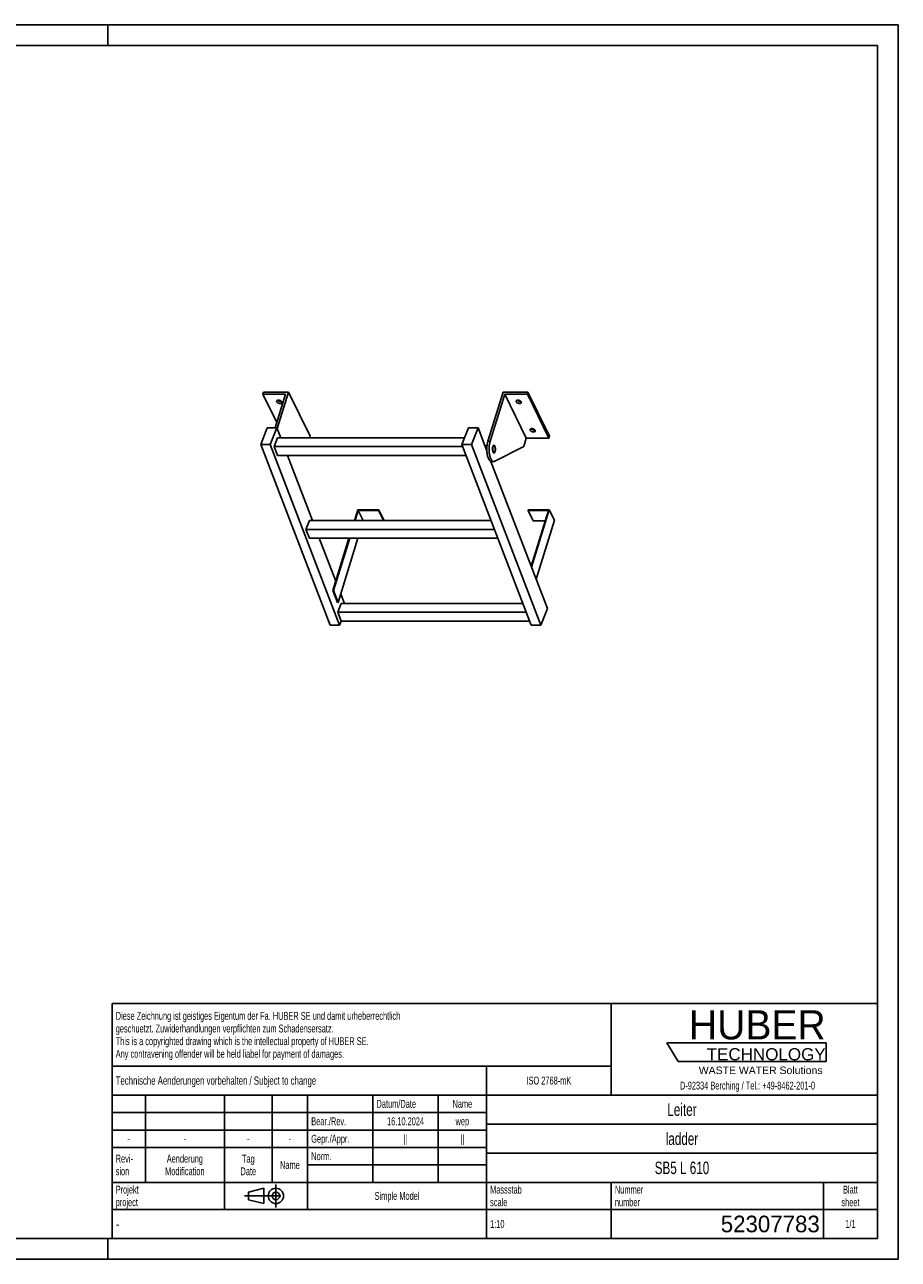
# Model space of a CAD drawing. Header units: millimetres. Extents: x 0 to 4200, y 0 to 2970.
# Tile 2 of 2: x 2100 to 4200, y 0 to 2970. Entities that reach past the tile are written whole.
import ezdxf

# ---------------------------------------------------------------- set-up
doc = ezdxf.new("R2010")
doc.units = ezdxf.units.MM
doc.header["$LTSCALE"] = 231
doc.linetypes.add('CENTER', pattern=[0.6, 0.375, -0.075, 0.075, -0.075])
doc.layers.get('0').update_dxf_attribs({"linetype": 'CONTINUOUS'})
for name, color, linetype in [('005_AXIS', 7, 'CONTINUOUS'), ('HUBER_Logo_BL1', 7, 'CONTINUOUS'), ('HUBER_Logo_BL2', 7, 'CONTINUOUS')]:
    doc.layers.add(name, color=color, linetype=linetype)
doc.styles.get("Standard").update_dxf_attribs({"font": 'txt', "width": 0.7})
doc.styles.add('TEXTSTYLE_2', font='txt')
doc.styles.add('TEXTSTYLE_3', font='arial.ttf')
doc.styles.add('TEXTSTYLE_5', font='txt', dxfattribs={"width": 0.8})
doc.styles.add('TEXTSTYLE_6', font='txt')

# ---------------------------------------------------------------- blocks, each defined once
blk = doc.blocks.new('HUBER_LOGO_BL1', base_point=(3837.5, 503.7))
at = {"layer": 'HUBER_Logo_BL1', "color": 2, "linetype": 'Continuous', "attachment_point": 3, "line_spacing_factor": 0.78}
for s, insert, char_height, width, style in [('HUBER\\P\\fArial;\\H29.25;TECHNOLOGY ', (4025.4, 599.1), 70.2, 387.672, 'TEXTSTYLE_2'), ('WASTE WATER Solutions', (4018, 463.6), 18, 297.033, 'TEXTSTYLE_3')]:
    blk.add_mtext(s, dxfattribs=dict(at, insert=insert, char_height=char_height, width=width, style=style))
at = {"layer": 'HUBER_Logo_BL1', "color": 2, "linetype": 'Continuous', "insert": (3837.5, 427.4), "char_height": 19, "width": 810.893, "attachment_point": 2, "line_spacing_factor": 0.96}
blk.add_mtext('D-92334 Berching / Tel.: +49-8462-201-0', dxfattribs=at)
blk = doc.blocks.new('PROJEKTIONSMETHODE_1_BL3', base_point=(2680, 152.5))
at = {"color": 2, "linetype": 'CENTER'}
for p, q in [((2703.8, 180), (2703.8, 125)), ((2628.7, 152.5), (2731.3, 152.5))]:
    blk.add_line(p, q, dxfattribs=at)
at = {"color": 2, "linetype": 'Continuous'}
for p, q in [((2637.8, 161.7), (2674.5, 170.8)), ((2637.8, 143.3), (2637.8, 161.7)), ((2674.5, 134.2), (2674.5, 170.8)), ((2637.8, 143.3), (2674.5, 134.2))]:
    blk.add_line(p, q, dxfattribs=at)
for radius in [18.3, 9.17]:
    blk.add_circle((2703.8, 152.5), radius, dxfattribs=at)
blk = doc.blocks.new('*T12')
at = {"color": 3, "linetype": 'Continuous'}
for p, q in [((0, 0), (1840, 0)), ((0, 0), (0, -565)), ((1200, 0), (1200, -220)), ((1840, 0), (1840, -565)), ((0, -150), (1200, -150)), ((900, -150), (900, -565)), ((0, -220), (1840, -220)), ((80, -220), (80, -430)), ((270, -220), (270, -495)), ((385, -220), (385, -430)), ((470, -220), (470, -495)), ((627, -220), (627, -430)), ((784, -220), (784, -430)), ((0, -262), (900, -262)), ((900, -290), (1840, -290)), ((0, -304), (900, -304)), ((0, -346), (900, -346)), ((900, -360), (1840, -360)), ((470, -388), (900, -388)), ((0, -430), (1840, -430)), ((1200, -430), (1200, -565)), ((1710, -430), (1710, -565)), ((0, -495), (1840, -495)), ((0, -565), (1840, -565))]:
    blk.add_line(p, q, dxfattribs=at)
at = {"color": 2, "linetype": 'Continuous', "line_spacing_factor": 0.96}
for s, insert, char_height, width, attachment_point in [('Diese Zeichnung ist geistiges Eigentum der Fa. HUBER SE und damit urheberrechtlich \\Pgeschuetzt. Zuwiderhandlungen verpflichten zum Schadensersatz.\\PThis is a copyrighted drawing which is the intellectual property of HUBER SE.\\PAny contravening offender will be held liabel for payment of damages.', (8.75, -19.9), 19, 2214.8571, 1), ('Technische Aenderungen vorbehalten / Subject to change', (8.75, -175), 20, 1524.7619, 1), ('ISO 2768-mK', (1050, -175.5), 19, 332.9524, 2), ('Datum/Date', (635.75, -231.5), 19, 292.2381, 1), ('Name', (842, -231.5), 19, 126.6667, 2), ('Leiter', (1370, -240), 30, 240, 2), ('Bear./Rev.', (478.75, -273.5), 19, 272.3333, 1), ('16.10.2024', (705.5, -273.5), 19, 273.2381, 2), ('wep', (842, -273.5), 19, 99.5238, 2), ('-', (40, -315.5), 19, 34.381, 2), ('-', (175, -315.5), 19, 34.381, 2), ('-', (327.5, -315.5), 19, 34.381, 2), ('-', (427.5, -315.5), 19, 34.381, 2), ('Gepr./Appr.', (478.75, -315.5), 19, 299.4762, 1), ('||', (705.5, -315.5), 19, 50.6667, 2), ('||', (842, -315.5), 19, 50.6667, 2), ('ladder', (1370, -310), 30, 251.4286, 2), ('Revi-\\Psion', (8.75, -363.3), 19, 138.4286, 1), ('Aenderung\\PModification', (175, -363.3), 19, 303.0952, 2), ('Tag\\PDate', (327.5, -363.3), 19, 117.619, 2), ('Name', (427.5, -378.5), 19, 126.6667, 2), ('Norm. ', (478.75, -357.5), 19, 175.5238, 1), ('SB5 L 610', (1370, -380), 30, 410, 2), ('Projekt\\Pproject', (8.75, -437.8), 19, 183.6667, 1), ('Massstab\\Pscale', (908.75, -437.8), 19, 224.381, 1), ('Nummer\\Pnumber', (1208.75, -437.8), 19, 186.381, 1), ('Blatt\\Psheet', (1775, -437.8), 19, 137.5238, 2), ('Simple Model', (685, -453), 19, 328.4286, 2), ('1:10', (908.75, -520.5), 19, 94.0952, 1), ('1/1', (1775, -520.5), 19, 79.619, 2)]:
    blk.add_mtext(s, dxfattribs=dict(at, insert=insert, char_height=char_height, width=width, attachment_point=attachment_point))
for s, insert, char_height, width, attachment_point, style in [('-', (8.75, -517.5), 25, 18.3333, 1, 'TEXTSTYLE_5'), ('52307783', (1701.25, -510), 40, 586.6667, 3, 'TEXTSTYLE_6')]:
    blk.add_mtext(s, dxfattribs=dict(at, insert=insert, char_height=char_height, width=width, attachment_point=attachment_point, style=style))
blk = doc.blocks.new('HUBER_LOGO_BL2', base_point=(3835.2, 498.5))
at = {"layer": 'HUBER_Logo_BL2', "color": 5, "linetype": 'Continuous'}
for p, q in [((4026.4, 521), (3643.9, 521)), ((3643.9, 521), (3670.9, 476)), ((4026.4, 521), (4026.4, 476)), ((3670.9, 476), (4026.4, 476))]:
    blk.add_line(p, q, dxfattribs=at)

msp = doc.modelspace()

# ---------------------------------------------------------------- linework, layer by layer
at = {"color": 3, "linetype": 'Continuous'}
for p, q in [((4200, 2970), (0, 2970)), ((2300, 2970), (2300, 2920)), ((4200, 2970), (4200, 0)), ((2300, 0), (2300, 50)), ((4200, 0), (0, 0))]:
    msp.add_line(p, q, dxfattribs=at)
at = {"color": 5, "linetype": 'Continuous'}
for p, q in [((4150, 2920), (50, 2920)), ((4150, 50), (4150, 2920)), ((50, 50), (4150, 50))]:
    msp.add_line(p, q, dxfattribs=at)
at = {"color": 7, "linetype": 'Continuous'}
for p, q in [((2727.087, 2081.316), (2672.744, 2081.316)), ((2727.087, 2081.316), (2702.017, 2000.19)), ((2706.954, 1998.282), (2734.066, 2086.016)), ((3213.308, 1967.733), (3249.86, 2086.016)), ((3253.934, 2081.316), (3218.834, 1967.733)), ((3308.276, 2081.316), (3253.934, 2081.316)), ((3305.791, 1975.642), (3253.934, 2081.316)), ((2667.382, 1960.192), (2683.196, 2000.19)), ((2683.196, 2000.19), (2706.222, 2000.19)), ((2706.222, 2000.19), (2690.408, 1960.192)), ((3150.939, 1960.192), (3166.753, 2000.19)), ((3166.753, 2000.19), (3189.779, 2000.19)), ((3189.779, 2000.19), (3173.965, 1960.192)), ((3210.878, 1945.183), (3189.779, 2000.19)), ((2699.619, 1955.416), (2707.942, 1976.468)), ((3157.374, 1976.468), (2707.942, 1976.468)), ((2785.923, 1980.342), (2784.726, 1976.468)), ((3305.791, 1975.642), (3299.59, 1955.576)), ((3305.791, 1975.642), (3360.134, 1975.642)), ((2834.075, 1525.603), (2667.382, 1960.192)), ((2690.408, 1960.192), (2667.382, 1960.192)), ((2857.102, 1525.603), (2690.408, 1960.192)), ((2707.817, 1934.043), (2699.619, 1955.416)), ((3152.771, 1955.416), (2699.619, 1955.416)), ((2707.817, 1934.043), (3160.969, 1934.043)), ((2736.705, 1934.043), (2732.441, 1931.834)), ((3173.965, 1960.192), (3150.939, 1960.192)), ((3317.632, 1525.603), (3150.939, 1960.192)), ((3340.659, 1525.603), (3173.965, 1960.192)), ((3299.59, 1955.576), (3230.296, 1919.677)), ((3356.473, 1565.602), (3220.762, 1919.416)), ((3222.459, 1919.085), (3227.986, 1919.085)), ((2901.925, 1801.462), (2894.361, 1776.985)), ((2900.567, 1803.029), (2951.226, 1803.029)), ((2913.937, 1776.985), (2901.925, 1801.462)), ((2901.925, 1801.462), (2950.741, 1801.462)), ((2951.226, 1803.029), (2950.741, 1801.462)), ((2950.741, 1801.462), (2962.753, 1776.985)), ((2951.226, 1803.029), (2963.427, 1778.164)), ((3310.439, 1803.029), (3309.955, 1801.462)), ((3309.955, 1801.462), (3358.771, 1801.462)), ((3322.157, 1776.598), (3309.955, 1801.462)), ((3310.439, 1803.029), (3361.098, 1803.029)), ((3358.771, 1801.462), (3317.38, 1667.52)), ((2776.134, 1755.933), (2784.457, 1776.985)), ((2784.332, 1734.56), (2776.134, 1755.933)), ((3229.285, 1755.933), (2776.134, 1755.933)), ((3221.211, 1776.985), (2784.457, 1776.985)), ((2963.427, 1778.164), (2963.063, 1776.985)), ((3351.088, 1776.598), (3322.157, 1776.598)), ((2784.332, 1734.56), (3237.483, 1734.56)), ((2881.251, 1734.56), (2842.487, 1609.121)), ((2853.5, 1580.409), (2901.136, 1734.56)), ((2852.649, 1556.45), (2860.972, 1577.502)), ((3297.726, 1577.502), (2860.972, 1577.502)), ((3305.8, 1556.45), (2852.649, 1556.45)), ((2860.847, 1535.076), (2852.649, 1556.45)), ((3356.473, 1565.602), (3340.659, 1525.603)), ((2857.102, 1525.603), (2834.075, 1525.603)), ((2860.847, 1535.076), (2857.102, 1525.603)), ((2860.847, 1535.076), (3313.998, 1535.076)), ((3340.659, 1525.603), (3317.632, 1525.603))]:
    msp.add_line(p, q, dxfattribs=at)
at = {"color": 9, "linetype": 'Continuous'}
msp.add_line((3213.308, 1967.733), (3218.834, 1967.733), dxfattribs=at)
at = {"color": 7, "linetype": 'Continuous'}
for points, knots in [([(3213.308, 1967.733), (3212.578, 1965.373), (3211.463, 1960.283), (3210.697, 1952.324), (3210.789, 1944.118), (3211.592, 1937.432), (3212.687, 1932.467), (3213.676, 1929.158), (3214.832, 1926.232), (3216.136, 1923.745), (3217.564, 1921.738), (3219.102, 1920.247), (3220.738, 1919.307), (3221.907, 1919.085), (3222.459, 1919.085)], [0, 0, 0, 0, 0.1393862, 0.29277846, 0.45027331, 0.60148396, 0.67169736, 0.73686464, 0.7961308, 0.84889737, 0.89493071, 0.93453672, 0.96882886, 1, 1, 1, 1]), ([(3218.834, 1967.733), (3218.105, 1965.373), (3216.99, 1960.283), (3216.223, 1952.324), (3216.315, 1944.118), (3217.119, 1937.432), (3218.214, 1932.467), (3219.202, 1929.158), (3220.359, 1926.232), (3221.662, 1923.745), (3223.09, 1921.738), (3224.628, 1920.247), (3226.265, 1919.307), (3227.433, 1919.085), (3227.986, 1919.085)], [0, 0, 0, 0, 0.1393862, 0.29277846, 0.45027331, 0.60148396, 0.67169736, 0.73686464, 0.7961308, 0.84889737, 0.89493071, 0.93453672, 0.96882886, 1, 1, 1, 1]), ([(3227.986, 1919.085), (3228.376, 1919.085), (3229.179, 1919.19), (3229.931, 1919.488), (3230.296, 1919.677)], [0, 0, 0, 0, 0.48713297, 1, 1, 1, 1])]:
    msp.add_open_spline(points, degree=3, knots=knots, dxfattribs=at)
at = {"layer": '005_AXIS', "color": 7, "linetype": 'Continuous'}
for p, q in [((2674.197, 2086.016), (2672.744, 2081.316)), ((2672.744, 2081.316), (2706.089, 2013.366)), ((2734.066, 2086.016), (2674.197, 2086.016)), ((2785.923, 1980.342), (2734.066, 2086.016)), ((3309.729, 2086.016), (3249.86, 2086.016)), ((3309.729, 2086.016), (3308.276, 2081.316)), ((3360.134, 1975.642), (3308.276, 2081.316)), ((3361.586, 1980.342), (3309.729, 2086.016)), ((2715.321, 1976.468), (2706.222, 2000.19)), ((3361.586, 1980.342), (3360.134, 1975.642)), ((2791.836, 1776.985), (2731.594, 1934.043)), ((3211.15, 1956.585), (3206.505, 1956.585)), ((3227.986, 1956.585), (3225.879, 1956.585)), ((3227.986, 1941.585), (3225.882, 1941.585)), ((2900.567, 1803.029), (2892.519, 1776.985)), ((3361.098, 1803.029), (3318.4, 1664.86)), ((3373.299, 1778.164), (3361.098, 1803.029)), ((3329.413, 1636.149), (3373.299, 1778.164)), ((2847.596, 1631.613), (2808.109, 1734.56)), ((2879.409, 1734.56), (2840.645, 1609.121)), ((2840.645, 1609.121), (2851.658, 1580.409)), ((2840.645, 1609.121), (2842.487, 1609.121)), ((2842.487, 1609.121), (2853.5, 1580.409)), ((2851.658, 1580.409), (2853.5, 1580.409)), ((2868.351, 1577.502), (2859.629, 1600.242))]:
    msp.add_line(p, q, dxfattribs=at)
for points, knots in [([(2705.843, 2062.667), (2705.691, 2062.977), (2705.478, 2063.613), (2705.528, 2064.289), (2705.62, 2064.586)], [0, 0, 0, 0, 0.52599001, 1, 1, 1, 1]), ([(2705.62, 2064.586), (2705.681, 2064.784), (2705.867, 2065.172), (2706.31, 2065.671), (2706.901, 2066.081), (2707.906, 2066.518), (2709.435, 2066.771), (2711.422, 2066.644), (2713.452, 2066.117), (2715.318, 2065.24), (2716.833, 2064.105), (2717.577, 2063.155), (2717.817, 2062.667)], [0, 0, 0, 0, 0.04317928, 0.08863393, 0.13810718, 0.19258203, 0.31675071, 0.45771901, 0.606659, 0.75286299, 0.88624344, 1, 1, 1, 1]), ([(2718.04, 2060.748), (2717.979, 2060.551), (2717.793, 2060.163), (2717.35, 2059.664), (2716.759, 2059.253), (2715.754, 2058.816), (2714.225, 2058.564), (2712.238, 2058.69), (2710.208, 2059.218), (2708.342, 2060.094), (2706.827, 2061.229), (2706.083, 2062.179), (2705.843, 2062.667)], [0, 0, 0, 0, 0.04317928, 0.08863393, 0.13810718, 0.19258203, 0.31675071, 0.45771901, 0.606659, 0.75286299, 0.88624344, 1, 1, 1, 1]), ([(2717.212, 2063.576), (2716.446, 2063.359), (2714.722, 2063.232), (2712.153, 2063.713), (2709.761, 2064.765), (2708.409, 2065.843), (2707.899, 2066.454)], [0, 0, 0, 0, 0.23499217, 0.50000086, 0.76500904, 1, 1, 1, 1]), ([(2717.817, 2062.667), (2717.969, 2062.358), (2718.182, 2061.722), (2718.132, 2061.045), (2718.04, 2060.748)], [0, 0, 0, 0, 0.52599001, 1, 1, 1, 1]), ([(3281.506, 2062.667), (3281.354, 2062.977), (3281.141, 2063.613), (3281.191, 2064.289), (3281.283, 2064.586)], [0, 0, 0, 0, 0.52599001, 1, 1, 1, 1]), ([(3281.283, 2064.586), (3281.344, 2064.784), (3281.53, 2065.172), (3281.973, 2065.671), (3282.565, 2066.081), (3283.569, 2066.518), (3285.098, 2066.771), (3287.086, 2066.644), (3289.115, 2066.117), (3290.981, 2065.24), (3292.496, 2064.105), (3293.241, 2063.155), (3293.48, 2062.667)], [0, 0, 0, 0, 0.04317928, 0.08863393, 0.13810718, 0.19258203, 0.31675071, 0.45771901, 0.606659, 0.75286299, 0.88624344, 1, 1, 1, 1]), ([(3293.703, 2060.748), (3293.643, 2060.551), (3293.456, 2060.163), (3293.013, 2059.664), (3292.422, 2059.253), (3291.417, 2058.816), (3289.888, 2058.564), (3287.901, 2058.69), (3285.871, 2059.218), (3284.006, 2060.094), (3282.49, 2061.229), (3281.746, 2062.179), (3281.506, 2062.667)], [0, 0, 0, 0, 0.04317928, 0.08863393, 0.13810718, 0.19258203, 0.31675071, 0.45771901, 0.606659, 0.75286299, 0.88624344, 1, 1, 1, 1]), ([(3292.876, 2063.576), (3292.109, 2063.359), (3290.385, 2063.232), (3287.816, 2063.713), (3285.424, 2064.765), (3284.072, 2065.843), (3283.562, 2066.454)], [0, 0, 0, 0, 0.23499217, 0.50000086, 0.76500904, 1, 1, 1, 1]), ([(3293.48, 2062.667), (3293.632, 2062.358), (3293.845, 2061.722), (3293.795, 2061.045), (3293.703, 2060.748)], [0, 0, 0, 0, 0.52599001, 1, 1, 1, 1]), ([(3315.061, 1994.29), (3314.909, 1994.6), (3314.696, 1995.235), (3314.746, 1995.912), (3314.838, 1996.209)], [0, 0, 0, 0, 0.52599001, 1, 1, 1, 1]), ([(3314.838, 1996.209), (3314.899, 1996.406), (3315.085, 1996.795), (3315.528, 1997.294), (3316.119, 1997.704), (3317.124, 1998.141), (3318.653, 1998.394), (3320.64, 1998.267), (3322.67, 1997.74), (3324.536, 1996.863), (3326.051, 1995.728), (3326.795, 1994.778), (3327.035, 1994.29)], [0, 0, 0, 0, 0.04317928, 0.08863393, 0.13810718, 0.19258203, 0.31675071, 0.45771901, 0.606659, 0.75286299, 0.88624344, 1, 1, 1, 1]), ([(3327.258, 1992.371), (3327.197, 1992.174), (3327.011, 1991.786), (3326.568, 1991.287), (3325.977, 1990.876), (3324.972, 1990.439), (3323.443, 1990.187), (3321.455, 1990.313), (3319.426, 1990.841), (3317.56, 1991.717), (3316.045, 1992.852), (3315.301, 1993.802), (3315.061, 1994.29)], [0, 0, 0, 0, 0.04317928, 0.08863393, 0.13810718, 0.19258203, 0.31675071, 0.45771901, 0.606659, 0.75286299, 0.88624344, 1, 1, 1, 1]), ([(3326.43, 1995.199), (3325.664, 1994.982), (3323.94, 1994.855), (3321.371, 1995.336), (3318.979, 1996.388), (3317.627, 1997.466), (3317.116, 1998.077)], [0, 0, 0, 0, 0.23499217, 0.50000086, 0.76500904, 1, 1, 1, 1]), ([(3327.035, 1994.29), (3327.187, 1993.98), (3327.4, 1993.345), (3327.35, 1992.668), (3327.258, 1992.371)], [0, 0, 0, 0, 0.52599001, 1, 1, 1, 1]), ([(3227.986, 1958.335), (3227.797, 1958.335), (3227.395, 1958.25), (3226.842, 1957.895), (3226.329, 1957.34), (3225.658, 1956.276), (3225.005, 1954.518), (3224.517, 1952.057), (3224.33, 1949.324), (3224.462, 1946.57), (3224.901, 1944.046), (3225.42, 1942.504), (3225.746, 1941.839)], [0, 0, 0, 0, 0.03139335, 0.06653602, 0.10789214, 0.15653911, 0.27536242, 0.41788486, 0.57383792, 0.73088447, 0.87653107, 1, 1, 1, 1]), ([(3227.986, 1956.585), (3227.833, 1956.585), (3227.507, 1956.516), (3227.059, 1956.229), (3226.642, 1955.778), (3226.099, 1954.916), (3225.569, 1953.49), (3225.173, 1951.495), (3225.022, 1949.279), (3225.129, 1947.046), (3225.484, 1944.999), (3225.906, 1943.749), (3226.17, 1943.21)], [0, 0, 0, 0, 0.03139336, 0.06653604, 0.10789215, 0.1565391, 0.27536241, 0.41788485, 0.57383792, 0.73088447, 0.87653103, 1, 1, 1, 1]), ([(3225.746, 1941.839), (3225.892, 1941.542), (3226.196, 1941.008), (3226.742, 1940.357), (3227.339, 1939.938), (3227.78, 1939.835), (3227.986, 1939.835)], [0, 0, 0, 0, 0.31594759, 0.58208421, 0.80455749, 1, 1, 1, 1]), ([(3226.17, 1943.21), (3226.288, 1942.969), (3226.534, 1942.536), (3226.978, 1942.008), (3227.461, 1941.668), (3227.819, 1941.585), (3227.986, 1941.585)], [0, 0, 0, 0, 0.31594789, 0.58208425, 0.80455749, 1, 1, 1, 1]), ([(3230.225, 1956.331), (3230.079, 1956.628), (3229.775, 1957.161), (3229.229, 1957.813), (3228.632, 1958.232), (3228.191, 1958.335), (3227.986, 1958.335)], [0, 0, 0, 0, 0.31594759, 0.58208421, 0.80455749, 1, 1, 1, 1]), ([(3229.801, 1954.96), (3229.683, 1955.201), (3229.437, 1955.633), (3228.994, 1956.161), (3228.51, 1956.501), (3228.152, 1956.585), (3227.986, 1956.585)], [0, 0, 0, 0, 0.31594789, 0.58208425, 0.80455749, 1, 1, 1, 1]), ([(3227.986, 1939.835), (3228.174, 1939.835), (3228.576, 1939.92), (3229.129, 1940.274), (3229.642, 1940.83), (3230.313, 1941.893), (3230.966, 1943.652), (3231.454, 1946.113), (3231.641, 1948.845), (3231.509, 1951.6), (3231.07, 1954.124), (3230.551, 1955.666), (3230.225, 1956.331)], [0, 0, 0, 0, 0.03139335, 0.06653602, 0.10789214, 0.15653911, 0.27536242, 0.41788486, 0.57383792, 0.73088447, 0.87653107, 1, 1, 1, 1]), ([(3227.986, 1941.585), (3228.138, 1941.585), (3228.464, 1941.654), (3228.913, 1941.941), (3229.329, 1942.392), (3229.872, 1943.254), (3230.402, 1944.679), (3230.798, 1946.675), (3230.95, 1948.891), (3230.842, 1951.124), (3230.487, 1953.171), (3230.066, 1954.421), (3229.801, 1954.96)], [0, 0, 0, 0, 0.03139336, 0.06653604, 0.10789215, 0.1565391, 0.27536241, 0.41788485, 0.57383792, 0.73088447, 0.87653103, 1, 1, 1, 1])]:
    msp.add_open_spline(points, degree=3, knots=knots, dxfattribs=at)

# ---------------------------------------------------------------- block references
msp.add_blockref('*T12', (2310, 615))
at = {"color": 2, "linetype": 'Continuous'}
msp.add_blockref('PROJEKTIONSMETHODE_1_BL3', (2680, 152.5), dxfattribs=at)
at = {"layer": 'HUBER_Logo_BL1'}
msp.add_blockref('HUBER_LOGO_BL1', (3837.497, 503.742), dxfattribs=at)
at = {"layer": 'HUBER_Logo_BL2'}
msp.add_blockref('HUBER_LOGO_BL2', (3835.187, 498.496), dxfattribs=at)

doc.saveas('drawing.dxf')
